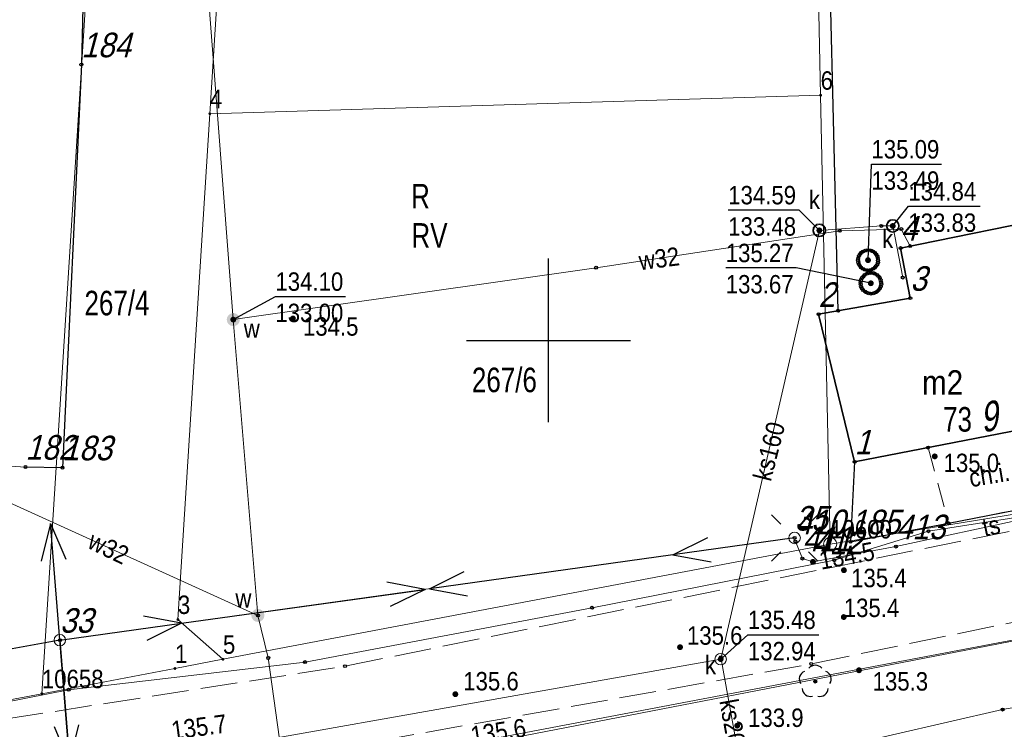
# Model space of a CAD drawing. Header units: metres. Extents: x 5548743 to 5556416, y 5707500 to 5714000.
# Tile 14 of 244: x 5551468 to 5551528, y 5711376 to 5711420. Entities that reach past the tile are written whole.
import ezdxf
from ezdxf.enums import TextEntityAlignment as Align

# ---------------------------------------------------------------- set-up
doc = ezdxf.new("R2010")
doc.units = ezdxf.units.M
for name, pattern in [('1.5_0.75', [2.25, 1.5, -0.75]), ('2.25_0.75', [3, 2.25, -0.75]), ('219-1000', [0]), ('otob_1000', [0]), ('suep_nn_1000', [0])]:
    doc.linetypes.add(name, pattern=pattern)
doc.layers.get('0').update_dxf_attribs({"color": 2, "lineweight": 5})
doc.styles.get("Standard").update_dxf_attribs({"font": 'Working1250', "width": 0.75})
doc.linetypes.add('902-1000', pattern='A,5,0,[1,ksztalty.shx,S=1,R=0,X=0,Y=0],5', length=10)

# ---------------------------------------------------------------- blocks, each defined once
blk = doc.blocks.new('PUNKTBUD')
at = {"color": 0}
blk.add_circle((0, 0), 0.09, dxfattribs=at)
blk = doc.blocks.new('202')
at = {"color": 0, "linetype": 'Continuous', "lineweight": 0}
blk.add_circle((0, 0), 0.4, dxfattribs=at)
blk = doc.blocks.new('203')
at = {"linetype": 'Continuous', "lineweight": 0}
h = blk.add_hatch(color=0, dxfattribs=at)
edge = h.paths.add_edge_path()
edge.add_arc((0, 0), 0.09, 0, 360)
blk = doc.blocks.new('SM01')
at = {"color": 0, "linetype": 'Continuous', "lineweight": 13}
for p, q in [((-0.848, 0.848), (-1.414, 1.414)), ((0.849, 0.848), (1.414, 1.414)), ((-0.848, -0.849), (-1.414, -1.414)), ((0.849, -0.849), (1.414, -1.414))]:
    blk.add_line(p, q, dxfattribs=at)
blk.add_circle((0, 0), 0.35, dxfattribs=at)
blk = doc.blocks.new('PW01')
at = {"linetype": 'Continuous', "lineweight": 13}
h = blk.add_hatch(color=0, dxfattribs=at)
edge = h.paths.add_edge_path()
edge.add_arc((0, 0), 0.18, 0, 360)
blk = doc.blocks.new('OP021')
at = {"linetype": 'Continuous', "lineweight": 13}
h = blk.add_hatch(color=0, dxfattribs=at)
edge = h.paths.add_edge_path()
edge.add_arc((0, 0), 0.1, 0, 360)
at = {"color": 0, "linetype": 'Continuous', "lineweight": -3}
for centre, start, end in [((-0.476, 0.154), 110.388, 213.756), ((0, 0.5), 38.316, 141.684), ((0.476, 0.154), 326.244, 69.612), ((-0.294, -0.404), 182.272, 285.64), ((0.294, -0.404), 254.36, 357.728), ((0.294, -0.404), 254.36, 357.728)]:
    blk.add_arc(centre, 0.5, start, end, dxfattribs=at)
blk = doc.blocks.new('US15')
at = {"color": 0, "linetype": 'Continuous', "lineweight": 13}
blk.add_circle((0, 0), 0.35, dxfattribs=at)
blk = doc.blocks.new('US22')
at = {"color": 0, "linetype": 'Continuous', "lineweight": 0}
blk.add_circle((0, 0), 0.4, dxfattribs=at)
blk = doc.blocks.new('SUEP1')
at = {"color": 0, "linetype": 'Continuous'}
for p, q in [((7.5, 0), (5.25, 0.75)), ((22.5, 0), (20.25, 0.75)), ((0, 0), (7.5, 0)), ((7.5, 0), (5.25, -0.75)), ((7.5, 0), (22.5, 0)), ((22.5, 0), (20.25, -0.75))]:
    blk.add_line(p, q, dxfattribs=at)
blk = doc.blocks.new('US25')
at = {"linetype": 'Continuous', "lineweight": 13}
h = blk.add_hatch(color=0, dxfattribs=at)
edge = h.paths.add_edge_path()
edge.add_arc((0, 0), 0.4, 0, 360)
blk = doc.blocks.new('PIKIETAW1891')
at = {"color": 0}
blk.add_circle((0, 0), 0.09, dxfattribs=at)
blk = doc.blocks.new('RAMKA1000K')
at = {"color": 0}
for p, q in [((300, 395), (300, 405)), ((295, 400), (305, 400))]:
    blk.add_line(p, q, dxfattribs=at)

msp = doc.modelspace()

# ---------------------------------------------------------------- linework, layer by layer
at = {"layer": '217-kontur klasyfikacyjny', "color": 3, "linetype": 'CONTINUOUS', "lineweight": 18, "flags": 128}
for points in [[(5551472.7, 5711435.65), (5551469.09, 5711378.43)], [(5551469.09, 5711378.43), (5551472.7, 5711435.65)], [(5551516.61, 5711414.97), (5551516.25, 5711432.04)], [(5551516.25, 5711432.04), (5551516.61, 5711414.97)], [(5551517.19, 5711387.57), (5551516.61, 5711414.97)], [(5551516.61, 5711414.97), (5551517.19, 5711387.57)], [(5551517.19, 5711387.57), (5551542.28, 5711391.65)], [(5551480.14, 5711380.53), (5551517.19, 5711387.57)], [(5551546.03, 5711380.68), (5551527.71, 5711377.46)], [(5551477.21, 5711379.97), (5551480.14, 5711380.53)], [(5551469.09, 5711378.43), (5551477.21, 5711379.97)], [(5551460.81, 5711376.88), (5551469.09, 5711378.43)], [(5551527.71, 5711377.46), (5551514.29, 5711374.38)]]:
    msp.add_lwpolyline(points, dxfattribs=at)
at = {"layer": '218-kontur użytku gruntowego', "color": 3, "linetype": 'CONTINUOUS', "lineweight": 18, "flags": 128}
for points in [[(5551472.7, 5711435.65), (5551469.09, 5711378.43)], [(5551469.09, 5711378.43), (5551472.7, 5711435.65)], [(5551516.61, 5711414.97), (5551516.25, 5711432.04)], [(5551516.25, 5711432.04), (5551516.61, 5711414.97)], [(5551517.19, 5711387.57), (5551516.61, 5711414.97)], [(5551516.61, 5711414.97), (5551517.19, 5711387.57)], [(5551542.28, 5711391.65), (5551517.19, 5711387.57)], [(5551517.19, 5711387.57), (5551542.28, 5711391.65)], [(5551517.19, 5711387.57), (5551480.14, 5711380.53)], [(5551480.14, 5711380.53), (5551517.19, 5711387.57)], [(5551544.15, 5711384.71), (5551477.99, 5711371.88)], [(5551477.99, 5711371.88), (5551544.15, 5711384.71)], [(5551527.71, 5711377.46), (5551546.03, 5711380.68)], [(5551546.03, 5711380.68), (5551527.71, 5711377.46)], [(5551480.14, 5711380.53), (5551477.21, 5711379.97)], [(5551477.21, 5711379.97), (5551480.14, 5711380.53)], [(5551477.21, 5711379.97), (5551469.09, 5711378.43)], [(5551469.09, 5711378.43), (5551477.21, 5711379.97)], [(5551469.09, 5711378.43), (5551460.81, 5711376.88)], [(5551460.81, 5711376.88), (5551469.09, 5711378.43)], [(5551514.29, 5711374.38), (5551527.71, 5711377.46)], [(5551527.71, 5711377.46), (5551514.29, 5711374.38)]]:
    msp.add_lwpolyline(points, dxfattribs=at)
at = {"layer": '219-działka ewidencyjna', "color": 7, "linetype": '219-1000', "lineweight": 18, "flags": 128}
for points in [[(5551479.34, 5711413.84), (5551481.42, 5711446.69)], [(5551472.7, 5711435.65), (5551469.09, 5711378.43)], [(5551516.25, 5711432.04), (5551516.61, 5711414.97)], [(5551479.34, 5711413.84), (5551516.61, 5711414.97)], [(5551517.19, 5711387.57), (5551516.61, 5711414.97)], [(5551477.39, 5711382.96), (5551479.34, 5711413.84)], [(5551542.28, 5711391.65), (5551517.19, 5711387.57)], [(5551517.19, 5711387.57), (5551480.14, 5711380.53)], [(5551544.15, 5711384.71), (5551477.99, 5711371.88)], [(5551477.39, 5711382.96), (5551480.14, 5711380.53)], [(5551546.03, 5711380.68), (5551527.71, 5711377.46)], [(5551477.21, 5711379.97), (5551480.14, 5711380.53)], [(5551469.09, 5711378.43), (5551477.21, 5711379.97)], [(5551469.09, 5711378.43), (5551460.81, 5711376.88)], [(5551527.71, 5711377.46), (5551514.29, 5711374.38)]]:
    msp.add_lwpolyline(points, dxfattribs=at)
at = {"layer": '312-budynek ewidencyjny', "color": 7, "linetype": 'CONTINUOUS', "lineweight": 35, "flags": 128}
for points in [[(5551521.49, 5711405.64), (5551531.46, 5711407.67)], [(5551522.08, 5711402.58), (5551521.49, 5711405.64)], [(5551516.48, 5711401.6), (5551522.08, 5711402.58)], [(5551518.68, 5711392.59), (5551516.48, 5711401.6)], [(5551533.56, 5711395.48), (5551518.68, 5711392.59)]]:
    msp.add_lwpolyline(points, dxfattribs=at)
at = {"layer": 'brama', "color": 7, "linetype": 'otob_1000', "lineweight": 18, "flags": 128}
msp.add_lwpolyline([(5551462.17, 5711392.64), (5551468.09, 5711392.27)], dxfattribs=at)
at = {"layer": 'chodnik', "color": 7, "linetype": '1.5_0.75', "lineweight": 18, "flags": 128}
msp.add_lwpolyline([(5551523.16, 5711393.46), (5551524.42, 5711388.84), (5551531.48, 5711390.22), (5551530.8, 5711394.94)], close=True, dxfattribs=at)
at = {"layer": 'jezdnia', "color": 7, "linetype": '2.25_0.75', "lineweight": 18, "flags": 128}
msp.add_lwpolyline([(5551172.09, 5711540.78), (5551175.55, 5711541.48), (5551179.08, 5711541.81), (5551182.67, 5711541.28), (5551184.52, 5711540.66), (5551199.48, 5711533.25), (5551229.75, 5711519.43), (5551232.58, 5711518.54), (5551237.97, 5711517.08), (5551246, 5711516), (5551265.86, 5711515.51), (5551285.84, 5711514.34), (5551298.12, 5711510.6), (5551299.87, 5711510.1), (5551304.6, 5711507.06), (5551344.36, 5711475.83), (5551354.22, 5711468.39), (5551360.8, 5711464.06), (5551374.1, 5711456.68), (5551402.05, 5711446.48), (5551407.78, 5711444.12), (5551410.66, 5711442.85), (5551414.33, 5711440.51), (5551417.63, 5711437.78), (5551420.15, 5711433.54), (5551421.37, 5711431.1), (5551426.56, 5711417.26), (5551432.01, 5711390.13), (5551431.87, 5711377.29), (5551426.97, 5711372.97), (5551427.74, 5711369.97), (5551440.19, 5711371.8), (5551450.56, 5711371.32), (5551462.05, 5711371.81), (5551478.14, 5711373.67), (5551488.68, 5711375.38), (5551516.03, 5711380.25), (5551543.48, 5711385.9), (5551551.63, 5711387.01), (5551565.67, 5711387.79), (5551572.21, 5711387.75), (5551583.47, 5711386.8), (5551583.96, 5711391.49), (5551566.2, 5711392.76), (5551550.45, 5711392.17), (5551542.24, 5711391.21), (5551487.59, 5711380.11), (5551461.08, 5711375.98), (5551449.46, 5711376.1), (5551446.32, 5711376.39), (5551441.41, 5711378.14), (5551439.66, 5711379.88), (5551437.86, 5711383.43), (5551436.13, 5711391.22), (5551429.65, 5711420.76), (5551427.26, 5711427.87), (5551425.61, 5711431.8), (5551422.03, 5711437.63), (5551419.19, 5711441.14), (5551415.93, 5711444.01), (5551412.67, 5711446), (5551409.41, 5711447.67), (5551403.68, 5711450.03), (5551375.77, 5711460.32), (5551363.25, 5711467.22), (5551356.64, 5711471.51), (5551346.66, 5711478.8), (5551307.36, 5711510.62), (5551302.62, 5711513.66), (5551298.56, 5711514.88), (5551286.23, 5711518.17), (5551273.73, 5711520.21), (5551268.88, 5711520.25), (5551264.12, 5711520.29), (5551254.29, 5711520.53), (5551243.63, 5711521.23), (5551236.96, 5711522.3), (5551231.68, 5711523.72), (5551223.67, 5711526.93), (5551218.56, 5711529.25), (5551196.45, 5711540.28), (5551189.04, 5711543.29), (5551182.56, 5711546.16), (5551169.98, 5711545.84), (5551167.74, 5711545.19)], close=True, dxfattribs=at)
at = {"layer": 'ogrodzenie trwałe', "color": 7, "linetype": '902-1000', "lineweight": 25, "flags": 128}
for points in [[(5551471.93, 5711435.28), (5551471.5, 5711416.84), (5551470.35, 5711392.23), (5551468.09, 5711392.27)], [(5551517.67, 5711401.81), (5551516.92, 5711432.69)], [(5551518.68, 5711392.59), (5551518.43, 5711387.71), (5551524.42, 5711388.84)], [(5551524.42, 5711388.84), (5551540.68, 5711392.01)]]:
    msp.add_lwpolyline(points, dxfattribs=at)
at = {"layer": 'przewód elektroenergetyczny niskiego napięcia', "color": 1, "linetype": 'suep_nn_1000', "lineweight": 18, "flags": 128}
for points in [[(5551470.19, 5711381.7), (5551515.02, 5711387.94)], [(5551515.02, 5711387.94), (5551470.19, 5711381.7)], [(5551427.6, 5711374), (5551470.19, 5711381.7)], [(5551470.19, 5711381.7), (5551471.4, 5711366.4)]]:
    msp.add_lwpolyline(points, dxfattribs=at)
at = {"layer": 'przewód kanalizacyjny', "color": 34, "linetype": 'CONTINUOUS', "lineweight": 18, "flags": 128}
for points in [[(5551510.51, 5711380.54), (5551516.53, 5711406.72), (5551520.31, 5711406.99), (5551521.01, 5711406.99), (5551521.62, 5711403.84)], [(5551510.52, 5711380.66), (5551512.08, 5711371.97)], [(5551510.51, 5711380.54), (5551466.43, 5711372.73), (5551435.75, 5711372.47), (5551403.13, 5711365.18), (5551386.87, 5711353.9), (5551378.34, 5711342.61), (5551360.02, 5711315.37), (5551349.39, 5711293.3), (5551337.48, 5711270.98), (5551317.06, 5711241.17), (5551292.4, 5711207.7), (5551269.9, 5711177.23), (5551246.92, 5711144.84), (5551236.63, 5711132.92), (5551229.14, 5711126.06), (5551187.02, 5711069.24), (5551140.65, 5711040.02), (5551092.92, 5711013.04)]]:
    msp.add_lwpolyline(points, dxfattribs=at)
at = {"layer": 'przewód telekomunikacyjny podziemny', "color": 30, "linetype": 'CONTINUOUS', "lineweight": 18, "flags": 128}
for points in [[(5551441.51, 5711378.91), (5551442.63, 5711377.79), (5551447.5, 5711376.53), (5551452.64, 5711376.37), (5551458.25, 5711376.42), (5551461.7, 5711376.89), (5551470.72, 5711378.67), (5551485.15, 5711380.36), (5551502.66, 5711383.68), (5551517.44, 5711386.58), (5551523.19, 5711388.35), (5551531.78, 5711389.7)], [(5551515.07, 5711387.72), (5551515.5, 5711386.68), (5551516.14, 5711386.48), (5551521.2, 5711387.41), (5551529.15, 5711389.13)]]:
    msp.add_lwpolyline(points, dxfattribs=at)
at = {"layer": 'przewód wodociągowy', "color": 5, "linetype": 'CONTINUOUS', "lineweight": 18, "flags": 128}
for points in [[(5551484.79, 5711367.64), (5551484.26, 5711370.83), (5551482.9, 5711380.61), (5551482.27, 5711383.21), (5551480.77, 5711401.27), (5551476.97, 5711450.75)], [(5551480.77, 5711401.27), (5551502.91, 5711404.44), (5551517.77, 5711406.69), (5551521.53, 5711406.8), (5551522.07, 5711405.76)], [(5551482.27, 5711383.21), (5551467.1, 5711390.11), (5551464.34, 5711391.49), (5551461.25, 5711394.26), (5551449.58, 5711395.67)]]:
    msp.add_lwpolyline(points, dxfattribs=at)
at = {"layer": 'rzedna-Atr2', "color": 7, "flags": 128}
for points in [[(5551519.5, 5711404.9), (5551519.71, 5711410.76), (5551523.993, 5711410.76)], [(5551516.53, 5711406.72), (5551515.3, 5711407.96), (5551510.969, 5711407.96)], [(5551521.01, 5711406.99), (5551521.96, 5711408.19), (5551526.338, 5711408.19)], [(5551519.67, 5711403.49), (5551515.11, 5711404.43), (5551510.819, 5711404.43)], [(5551480.77, 5711401.27), (5551483.34, 5711402.68), (5551487.607, 5711402.68)], [(5551510.51, 5711380.54), (5551512.17, 5711382.03), (5551516.501, 5711382.03)]]:
    msp.add_lwpolyline(points, dxfattribs=at)
at = {"layer": 'rów przydrożny (poligon)', "color": 7, "linetype": 'CONTINUOUS', "lineweight": 18, "flags": 128}
msp.add_lwpolyline([(5551494.97, 5711375.37), (5551495.69, 5711370.63), (5551514.29, 5711374.38), (5551527.71, 5711377.46), (5551546.03, 5711380.68), (5551561.82, 5711382.25), (5551567.82, 5711382.01), (5551573.58, 5711381.79), (5551575.7, 5711387.03), (5551544.15, 5711384.71)], close=True, dxfattribs=at)
at = {"layer": 'studnia kanalizacyjna', "color": 34, "linetype": 'CONTINUOUS', "lineweight": 18, "flags": 128}
for points in [[(5551519.69, 5711404.31), (5551519.56, 5711404.29), (5551519.44, 5711404.29), (5551519.31, 5711404.31), (5551519.19, 5711404.37), (5551519.08, 5711404.45), (5551519, 5711404.55), (5551518.94, 5711404.66), (5551518.91, 5711404.77), (5551518.89, 5711404.9), (5551518.9, 5711405.03), (5551518.95, 5711405.16), (5551519.01, 5711405.27), (5551519.09, 5711405.36), (5551519.2, 5711405.43), (5551519.32, 5711405.48), (5551519.45, 5711405.51), (5551519.57, 5711405.51), (5551519.7, 5711405.48), (5551519.81, 5711405.43), (5551519.92, 5711405.35), (5551520, 5711405.25), (5551520.07, 5711405.14), (5551520.1, 5711405.02), (5551520.11, 5711404.89), (5551520.11, 5711404.76), (5551520.06, 5711404.64), (5551519.99, 5711404.53), (5551519.91, 5711404.44), (5551519.8, 5711404.37)], [(5551519.81, 5711402.87), (5551519.68, 5711402.86), (5551519.55, 5711402.87), (5551519.42, 5711402.92), (5551519.31, 5711402.98), (5551519.2, 5711403.07), (5551519.13, 5711403.17), (5551519.08, 5711403.3), (5551519.05, 5711403.43), (5551519.04, 5711403.56), (5551519.07, 5711403.69), (5551519.13, 5711403.81), (5551519.21, 5711403.91), (5551519.3, 5711404), (5551519.41, 5711404.07), (5551519.54, 5711404.11), (5551519.67, 5711404.12), (5551519.8, 5711404.12), (5551519.93, 5711404.07), (5551520.04, 5711404), (5551520.15, 5711403.91), (5551520.22, 5711403.81), (5551520.27, 5711403.69), (5551520.3, 5711403.56), (5551520.31, 5711403.43), (5551520.28, 5711403.3), (5551520.22, 5711403.17), (5551520.14, 5711403.07), (5551520.05, 5711402.98), (5551519.94, 5711402.92)]]:
    msp.add_lwpolyline(points, close=True, dxfattribs=at)

# ---------------------------------------------------------------- block references
at = {"layer": '202-punkt graniczny', "color": 7, "linetype": 'CONTINUOUS', "lineweight": 18}
msp.add_blockref('202', (5551517.19, 5711387.57), dxfattribs=at)
at = {"layer": '203-punkt graniczny', "color": 7, "linetype": 'CONTINUOUS', "lineweight": 18}
for p in [(5551516.61, 5711414.97), (5551479.34, 5711413.84), (5551477.39, 5711382.96), (5551477.21, 5711379.97), (5551480.14, 5711380.53), (5551469.09, 5711378.43), (5551527.71, 5711377.46)]:
    msp.add_blockref('203', p, dxfattribs=at)
at = {"layer": 'drzewo liściaste', "color": 94, "linetype": 'CONTINUOUS', "lineweight": 18}
msp.add_blockref('OP021', (5551516.28, 5711379.17), dxfattribs=at)
at = {"layer": 'latarnia', "color": 7, "linetype": 'CONTINUOUS', "lineweight": 18}
msp.add_blockref('SM01', (5551515.02, 5711387.94), dxfattribs=at)
msp.add_blockref('SM01', (5551515.02, 5711387.94), dxfattribs=at)
at = {"layer": 'pikieta naturalna', "color": 7, "linetype": 'CONTINUOUS', "lineweight": 13}
for p in [(5551484.41, 5711401.34), (5551523.57, 5711392.92), (5551518.03, 5711385.97), (5551518.02, 5711383.11), (5551508.03, 5711381.27), (5551518.95, 5711379.86), (5551494.32, 5711378.4), (5551511.52, 5711376.48)]:
    msp.add_blockref('PW01', p, dxfattribs=at)
at = {"layer": 'przewód elektroenergetyczny niskiego napięcia', "color": 1, "linetype": 'CONTINUOUS', "lineweight": 18}
for p, rotation in [((5551471.4, 5711366.4), 94.522), ((5551515.02, 5711387.94), 187.924), ((5551470.19, 5711381.7), 7.924), ((5551470.19, 5711381.7), 190.248), ((5551470.19, 5711381.7), 274.522)]:
    msp.add_blockref('SUEP1', p, dxfattribs=dict(at, rotation=rotation))
at = {"layer": 'Punkt budynku', "color": 5, "linetype": 'CONTINUOUS', "lineweight": 13}
for p in [(5551521.49, 5711405.64), (5551522.08, 5711402.58), (5551516.48, 5711401.6), (5551518.68, 5711392.59)]:
    msp.add_blockref('PUNKTBUD', p, dxfattribs=at)
at = {"layer": 'Punkt roboczy BDOT GESUT K1', "color": 6, "linetype": 'CONTINUOUS', "lineweight": 18}
for p in [(5551471.5, 5711416.84), (5551516.53, 5711406.72), (5551516.53, 5711406.72), (5551516.53, 5711406.72), (5551517.77, 5711406.69), (5551520.31, 5711406.99), (5551521.01, 5711406.99), (5551521.01, 5711406.99), (5551521.01, 5711406.99), (5551521.53, 5711406.8), (5551519.01, 5711405.27), (5551519.09, 5711405.36), (5551519.2, 5711405.43), (5551519.32, 5711405.48), (5551519.45, 5711405.51), (5551519.57, 5711405.51), (5551519.7, 5711405.48), (5551519.81, 5711405.43), (5551519.92, 5711405.35), (5551520, 5711405.25), (5551522.07, 5711405.76), (5551518.89, 5711404.9), (5551518.9, 5711405.03), (5551518.91, 5711404.77), (5551518.94, 5711404.66), (5551518.95, 5711405.16), (5551520.06, 5711404.64), (5551520.07, 5711405.14), (5551520.1, 5711405.02), (5551520.11, 5711404.89), (5551520.11, 5711404.76), (5551502.91, 5711404.44), (5551519, 5711404.55), (5551519.08, 5711404.45), (5551519.19, 5711404.37), (5551519.3, 5711404), (5551519.31, 5711404.31), (5551519.41, 5711404.07), (5551519.44, 5711404.29), (5551519.54, 5711404.11), (5551519.56, 5711404.29), (5551519.67, 5711404.12), (5551519.69, 5711404.31), (5551519.8, 5711404.37), (5551519.8, 5711404.12), (5551519.91, 5711404.44), (5551519.93, 5711404.07), (5551519.99, 5711404.53), (5551520.04, 5711404), (5551519.04, 5711403.56), (5551519.05, 5711403.43), (5551519.07, 5711403.69), (5551519.13, 5711403.81), (5551519.21, 5711403.91), (5551520.15, 5711403.91), (5551520.22, 5711403.81), (5551520.27, 5711403.69), (5551520.3, 5711403.56), (5551520.31, 5711403.43), (5551521.62, 5711403.84), (5551519.08, 5711403.3), (5551519.13, 5711403.17), (5551519.2, 5711403.07), (5551519.31, 5711402.98), (5551519.42, 5711402.92), (5551519.55, 5711402.87), (5551519.68, 5711402.86), (5551519.81, 5711402.87), (5551519.94, 5711402.92), (5551520.05, 5711402.98), (5551520.14, 5711403.07), (5551520.22, 5711403.17), (5551520.28, 5711403.3), (5551517.67, 5711401.81), (5551480.77, 5711401.27), (5551480.77, 5711401.27), (5551480.77, 5711401.27), (5551484.41, 5711401.34), (5551523.16, 5711393.46), (5551518.68, 5711392.59), (5551523.57, 5711392.92), (5551468.09, 5711392.27), (5551468.09, 5711392.27), (5551470.35, 5711392.23), (5551524.42, 5711388.84), (5551524.42, 5711388.84), (5551524.42, 5711388.84), (5551515.02, 5711387.94), (5551515.02, 5711387.94), (5551515.02, 5711387.94), (5551523.19, 5711388.35), (5551515.07, 5711387.72), (5551518.43, 5711387.71), (5551521.2, 5711387.41), (5551515.5, 5711386.68), (5551517.44, 5711386.58), (5551516.14, 5711386.48), (5551516.14, 5711386.48), (5551518.03, 5711385.97), (5551502.66, 5711383.68), (5551482.27, 5711383.21), (5551482.27, 5711383.21), (5551482.27, 5711383.21), (5551518.02, 5711383.11), (5551470.19, 5711381.7), (5551470.19, 5711381.7), (5551470.19, 5711381.7), (5551508.03, 5711381.27), (5551482.9, 5711380.61), (5551510.52, 5711380.66), (5551485.15, 5711380.36), (5551487.59, 5711380.11), (5551510.51, 5711380.54), (5551510.51, 5711380.54), (5551510.51, 5711380.54), (5551516.03, 5711380.25), (5551518.95, 5711379.86), (5551516.28, 5711379.17), (5551470.72, 5711378.67), (5551494.32, 5711378.4), (5551527.71, 5711377.46), (5551511.52, 5711376.48)]:
    msp.add_blockref('PIKIETAW1891', p, dxfattribs=at)
at = {"layer": 'rzedna', "color": 34, "linetype": 'CONTINUOUS', "lineweight": 18}
for p in [(5551521.01, 5711406.99), (5551516.53, 5711406.72), (5551519.5, 5711404.9), (5551519.67, 5711403.49), (5551510.51, 5711380.54)]:
    msp.add_blockref('PW01', p, dxfattribs=at)
at = {"layer": 'rzedna', "color": 5, "linetype": 'CONTINUOUS', "lineweight": 18}
msp.add_blockref('PW01', (5551480.77, 5711401.27), dxfattribs=at)
at = {"layer": 'rzedna', "color": 30, "linetype": 'CONTINUOUS', "lineweight": 18}
msp.add_blockref('PW01', (5551516.14, 5711386.48), dxfattribs=at)
at = {"layer": 'studnia kanalizacyjna', "color": 34, "linetype": 'CONTINUOUS', "lineweight": 18}
for p in [(5551521.01, 5711406.99), (5551516.53, 5711406.72), (5551510.51, 5711380.54)]:
    msp.add_blockref('US15', p, dxfattribs=at)
at = {"layer": 'słup przewodów napowietrznych', "color": 7, "linetype": 'CONTINUOUS', "lineweight": 18}
msp.add_blockref('US15', (5551470.19, 5711381.7), dxfattribs=at)
at = {"layer": 'Wstawianie ramki sekcyjnej z opisem', "color": 7, "linetype": 'CONTINUOUS', "lineweight": 13}
msp.add_blockref('RAMKA1000K', (5551200, 5711000), dxfattribs=at)
msp.add_blockref('RAMKA1000K', (5551200, 5711000), dxfattribs=at)
msp.add_blockref('RAMKA1000K', (5551200, 5711000), dxfattribs=at)
msp.add_blockref('RAMKA1000K', (5551200, 5711000), dxfattribs=at)
at = {"layer": 'właz do komory lub kanału - okrągły', "color": 7, "linetype": 'CONTINUOUS', "lineweight": 18}
for p in [(5551516.53, 5711406.72), (5551521.01, 5711406.99)]:
    msp.add_blockref('US22', p, dxfattribs=at)
at = {"layer": 'zasuwa lub zawór', "color": 5, "linetype": 'CONTINUOUS', "lineweight": 18}
for p in [(5551480.77, 5711401.27), (5551482.27, 5711383.21)]:
    msp.add_blockref('US25', p, dxfattribs=at)

# ---------------------------------------------------------------- texts
at = {"layer": '202-punkt graniczny-Atr103', "color": 7, "width": 0.9}
msp.add_text('10600', height=1.125, dxfattribs=at).set_placement((5551517.19, 5711387.57), align=Align.BOTTOM_LEFT)
msp.add_text('10600', height=1.125, dxfattribs=at).set_placement((5551517.19, 5711387.57), align=Align.BOTTOM_LEFT)
at = {"layer": '203-punkt graniczny-Atr103', "color": 7, "width": 0.9}
for s, p in [('6', (5551516.61, 5711414.97)), ('6', (5551516.61, 5711414.97)), ('4', (5551479.34, 5711413.84)), ('4', (5551479.34, 5711413.84)), ('3', (5551477.39, 5711382.96)), ('3', (5551477.39, 5711382.96)), ('5', (5551480.14, 5711380.53)), ('5', (5551480.14, 5711380.53)), ('1', (5551477.21, 5711379.97)), ('1', (5551477.21, 5711379.97)), ('10658', (5551469.09, 5711378.43)), ('10658', (5551469.09, 5711378.43))]:
    msp.add_text(s, height=1.125, dxfattribs=at).set_placement(p, align=Align.BOTTOM_LEFT)
at = {"layer": '209-oznaczenie konturu klasyfikacyjnego', "color": 3, "linetype": 'CONTINUOUS', "lineweight": 18, "width": 0.79}
msp.add_text('RV', height=1.5, dxfattribs=at).set_placement((5551491.64, 5711407.16), align=Align.TOP_LEFT)
at = {"layer": '210-oznaczenie konturu użytku gruntowego', "color": 3, "linetype": 'CONTINUOUS', "lineweight": 18, "width": 0.79}
msp.add_text('R', height=1.5, dxfattribs=at).set_placement((5551491.62, 5711408.06))
at = {"layer": '211-numer działki ewidencyjnej', "color": 7, "linetype": 'CONTINUOUS', "lineweight": 18, "width": 0.79}
for s, p in [('267/4', (5551471.69, 5711401.53)), ('267/6', (5551495.33, 5711396.84))]:
    msp.add_text(s, height=1.5, dxfattribs=at).set_placement(p)
at = {"layer": '238-Punkt adresowy budynku', "color": 7, "linetype": 'CONTINUOUS', "lineweight": 18, "oblique": 15, "width": 0.79}
msp.add_text('9', height=1.8, rotation=10.989, dxfattribs=at).set_placement((5551526.99, 5711394.46), align=Align.CENTER)
at = {"layer": '312-oznaczenie budynku ewidencyjnego', "color": 7, "linetype": 'CONTINUOUS', "lineweight": 18, "width": 0.79}
msp.add_text('73', height=1.5, dxfattribs=at).set_placement((5551524.08, 5711395.93), align=Align.TOP_LEFT)
at = {"layer": '312-oznaczenie budynku ewidencyjnego-Atr117', "color": 7, "width": 0.9}
msp.add_text('m2', height=1.5, dxfattribs=at).set_placement((5551524.05, 5711397.43), align=Align.MIDDLE_CENTER)
at = {"layer": 'chodnik-Atr17', "color": 7, "width": 0.9}
msp.add_text('ch.i.', height=1.125, rotation=9.701, dxfattribs=at).set_placement((5551525.77, 5711391.03))
at = {"layer": 'pikieta naturalna-Atr2', "color": 7, "width": 0.9}
for s, p in [('134.5', (5551485.02, 5711400.29)), ('135.0', (5551524.11, 5711391.96)), ('135.4', (5551518.47, 5711384.93)), ('135.4', (5551518.02, 5711383.11)), ('135.6', (5551508.45, 5711381.42)), ('135.6', (5551494.8, 5711378.63)), ('135.3', (5551519.78, 5711378.62)), ('133.9', (5551512.18, 5711376.4))]:
    msp.add_text(s, height=1.125, dxfattribs=at).set_placement(p)
for s, rotation, p in [('135.7', 7.541, (5551477.07, 5711375.62)), ('135.6', 8.778, (5551495.35, 5711375.3))]:
    msp.add_text(s, height=1.125, rotation=rotation, dxfattribs=at).set_placement(p)
at = {"layer": 'przewód kanalizacyjny-Atr1', "color": 34, "width": 0.9}
msp.add_text('ks160', height=1.125, rotation=75.731, dxfattribs=at).set_placement((5551513.02, 5711391.48), align=Align.MIDDLE_LEFT)
msp.add_text('ks200', height=1.125, rotation=280.199, dxfattribs=at).set_placement((5551511.3, 5711376.31), align=Align.MIDDLE_CENTER)
at = {"layer": 'przewód telekomunikacyjny podziemny-Atr1', "color": 30, "width": 0.9}
msp.add_text('ts', height=1.125, rotation=12.207, dxfattribs=at).set_placement((5551526.5, 5711388.56), align=Align.MIDDLE_LEFT)
at = {"layer": 'przewód wodociągowy-Atr1', "color": 5, "width": 0.9}
for rotation, p in [(7.299, (5551505.52, 5711404.84)), (334.219, (5551472.04, 5711387.87))]:
    msp.add_text('w32', height=1.125, rotation=rotation, dxfattribs=at).set_placement(p, align=Align.MIDDLE_LEFT)
at = {"layer": 'Punkt budynku-Atr104', "color": 5, "oblique": 15, "width": 0.9}
for s, p in [('4', (5551521.49, 5711405.64)), ('3', (5551522.08, 5711402.58)), ('2', (5551516.48, 5711401.6)), ('1', (5551518.68, 5711392.59))]:
    msp.add_text(s, height=1.5, dxfattribs=at).set_placement(p, align=Align.BOTTOM_LEFT)
at = {"layer": 'Punkt roboczy BDOT GESUT K1-Atr103', "color": 6, "oblique": 15, "width": 0.9}
for s, p in [('184', (5551471.5, 5711416.84)), ('182', (5551468.09, 5711392.27)), ('182', (5551468.09, 5711392.27)), ('183', (5551470.35, 5711392.23)), ('35', (5551515.02, 5711387.94)), ('35', (5551515.02, 5711387.94)), ('35', (5551515.02, 5711387.94)), ('410', (5551515.07, 5711387.72)), ('185', (5551518.43, 5711387.71)), ('413', (5551521.2, 5711387.41)), ('411', (5551515.5, 5711386.68)), ('412', (5551516.14, 5711386.48)), ('412', (5551516.14, 5711386.48)), ('33', (5551470.19, 5711381.7)), ('33', (5551470.19, 5711381.7)), ('33', (5551470.19, 5711381.7))]:
    msp.add_text(s, height=1.5, dxfattribs=at).set_placement(p, align=Align.BOTTOM_LEFT)
at = {"layer": 'rzedna-Atr2', "color": 34, "width": 0.9}
for s, p in [('135.09', (5551519.71, 5711410.771)), ('134.84', (5551521.96, 5711408.201)), ('134.59', (5551510.969, 5711407.971)), ('135.27', (5551510.819, 5711404.441)), ('135.48', (5551512.17, 5711382.041))]:
    msp.add_text(s, height=1.125, dxfattribs=at).set_placement(p, align=Align.BOTTOM_LEFT)
at = {"layer": 'rzedna-Atr2', "color": 5, "width": 0.9}
msp.add_text('134.10', height=1.125, dxfattribs=at).set_placement((5551483.34, 5711402.691), align=Align.BOTTOM_LEFT)
at = {"layer": 'rzedna-Atr2', "color": 30, "width": 0.9}
msp.add_text('134.5', height=1.125, rotation=10.414, dxfattribs=at).set_placement((5551516.54, 5711386.55), align=Align.MIDDLE_LEFT)
at = {"layer": 'rzedna-Atr3', "color": 34, "width": 0.9}
for s, p in [('133.49', (5551519.71, 5711408.859)), ('133.83', (5551521.96, 5711406.289)), ('133.48', (5551510.969, 5711406.059)), ('133.67', (5551510.819, 5711402.529)), ('132.94', (5551512.17, 5711380.129))]:
    msp.add_text(s, height=1.125, dxfattribs=at).set_placement(p, align=Align.BOTTOM_LEFT)
at = {"layer": 'rzedna-Atr3', "color": 5, "width": 0.9}
msp.add_text('133.00', height=1.125, dxfattribs=at).set_placement((5551483.34, 5711400.779), align=Align.BOTTOM_LEFT)
at = {"layer": 'studnia kanalizacyjna-Atr17', "color": 34, "width": 0.9}
msp.add_text('k', height=1.125, dxfattribs=at).set_placement((5551509.55, 5711379.62))
at = {"layer": 'właz do komory lub kanału - okrągły-Atr17', "color": 7, "width": 0.9}
for p in [(5551515.89, 5711408.03), (5551520.36, 5711405.64)]:
    msp.add_text('k', height=1.125, dxfattribs=at).set_placement(p)
at = {"layer": 'zasuwa lub zawór-Atr17', "color": 5, "width": 0.9}
for p in [(5551481.41, 5711400.16), (5551480.9, 5711383.69)]:
    msp.add_text('w', height=1.125, dxfattribs=at).set_placement(p)

doc.saveas('drawing.dxf')
